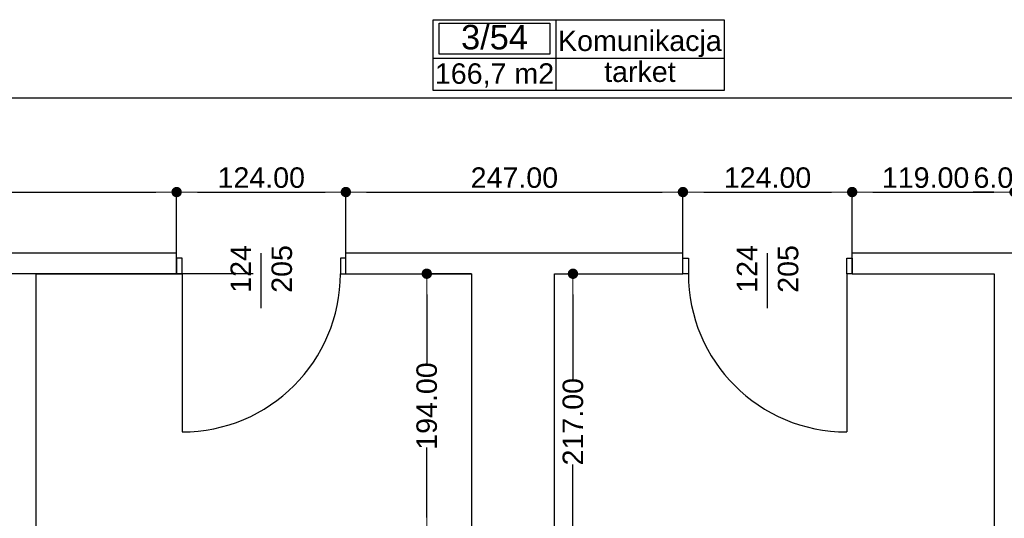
# Model space of a CAD drawing. Header units: millimetres. Extents: x -175445 to -20415, y -559200 to 231527.
# Tile 159 of 256: x -127841 to -120626, y -109710 to -106054. Entities that reach past the tile are written whole.
import ezdxf
from ezdxf.enums import TextEntityAlignment as Align

# ---------------------------------------------------------------- set-up
doc = ezdxf.new("R2010")
doc.units = ezdxf.units.MM
doc.header["$MEASUREMENT"] = 0
for name, color, linetype in [('Drzwi', 7, 'Continuous'), ('Obiekt', 7, 'Continuous'), ('Płaszczyzna odcinająca', 7, 'Continuous'), ('Strefa', 7, 'Continuous'), ('Słup', 7, 'Continuous'), ('Wymiary', 63, 'Continuous'), ('Ściana', 7, 'Continuous')]:
    doc.layers.add(name, color=color, linetype=linetype)
doc.styles.add('Arial', font='txt')
doc.dimstyles.new('GENERATED_STYLE__1', dxfattribs={"dimtxt": 150, "dimasz": 152, "dimexe": 0.18, "dimexo": 0, "dimgap": 0.09, "dimtad": 1, "dimtih": 1, "dimtoh": 1, "dimlfac": 0.1, "dimzin": 0, "dimdsep": 46, "dimtxsty": 'Arial', "dimblk": 'ARROWHEAD_11', "dimblk1": 'ARROWHEAD_11', "dimblk2": 'ARROWHEAD_11', "dimcen": 0.09, "dimclrd": 114, "dimclre": 114, "dimclrt": 114, "dimazin": 0, "dimtfac": 1, "dimtdec": 4, "dimtmove": 0, "dimatfit": 3, "dimfxl": 1, "dimtolj": 1, "dimtzin": 0, "dimarcsym": 0})
doc.dimstyles.new('GENERATED_STYLE__3', dxfattribs={"dimtxt": 150, "dimasz": 152, "dimexe": 0.18, "dimexo": 0, "dimgap": 0.09, "dimtad": 1, "dimlfac": 0.1, "dimzin": 0, "dimdsep": 46, "dimtxsty": 'Arial', "dimblk": 'ARROWHEAD_11', "dimblk1": 'ARROWHEAD_11', "dimblk2": 'ARROWHEAD_11', "dimcen": 0.09, "dimclrd": 114, "dimclre": 114, "dimclrt": 114, "dimazin": 0, "dimtfac": 1, "dimtdec": 4, "dimtmove": 2, "dimatfit": 3, "dimfxl": 1, "dimtolj": 1, "dimtzin": 0, "dimarcsym": 0})

# ---------------------------------------------------------------- blocks, each defined once
blk = doc.blocks.new('Komunikacja_3_54_56', base_point=(-118219.5, 22578.8))
at = {"layer": 'Strefa'}
for p, q in [((-119118.1, 22861.7), (-116986.9, 22861.7)), ((-119118.1, 22343.1), (-119118.1, 22861.7)), ((-119073.1, 22835.8), (-118264.4, 22835.8)), ((-119073.1, 22609.5), (-119073.1, 22835.8)), ((-118264.4, 22835.8), (-118264.4, 22609.5)), ((-118219.5, 22861.7), (-118219.5, 22343.1)), ((-116986.9, 22861.7), (-116986.9, 22343.1)), ((-118264.4, 22609.5), (-119073.1, 22609.5)), ((-119118.1, 22578.8), (-116986.9, 22578.8)), ((-116986.9, 22343.1), (-119118.1, 22343.1))]:
    blk.add_line(p, q, dxfattribs=at)
at = {"layer": 'Strefa', "style": 'Arial'}
for tag, height, p in [('ROOM_NUMBER', 180, (-118668.8, 22733.8)), ('ROOM_NAME', 150, (-117603.2, 22707.2)), ('ROOM_CALC_AREA', 150, (-118668.8, 22466.8)), ('floor_f', 150, (-117603.2, 22480.2))]:
    blk.add_attdef(tag, text='', height=height, dxfattribs=at).set_placement(p, align=Align.MIDDLE_CENTER)
blk = doc.blocks.new('ARROWHEAD_11')
at = {"color": 0, "linetype": 'Continuous', "lineweight": 0}
blk.add_line((0, 0), (-1, 0), dxfattribs=at)
at = {"color": 0, "linetype": 'Continuous', "lineweight": 0, "const_width": 0.25, "flags": 128}
blk.add_lwpolyline([(-0.125, 0, 1), (0.125, 0, 1)], format="xyb", close=True, dxfattribs=at)
blk = doc.blocks.new('*D3219')
at = {"layer": 'Defpoints', "color": 0}
for p in [(-128376.5, -107916.6), (-126130.7, -107916.6), (-127960.7, -113866.6)]:
    blk.add_point(p, dxfattribs=at)
at = {"layer": 'Wymiary', "color": 114, "lineweight": -2}
for p, q in [((-126130.7, -107916.6), (-128376.7, -107916.6)), ((-128376.5, -108068.6), (-128376.5, -110580.4)), ((-128376.5, -113714.6), (-128376.5, -111202.8)), ((-127960.7, -113866.6), (-128376.7, -113866.6))]:
    blk.add_line(p, q, dxfattribs=at)
at = {"layer": 'Wymiary', "color": 114, "lineweight": -2, "xscale": 152, "yscale": 152, "zscale": 152}
for p, rotation in [((-128376.5, -107916.6), 90), ((-128376.5, -113866.6), 270)]:
    blk.add_blockref('ARROWHEAD_11', p, dxfattribs=dict(at, rotation=rotation))
at = {"layer": 'Wymiary', "color": 114, "lineweight": 13, "insert": (-128376.5, -110891.6), "char_height": 150, "attachment_point": 5, "rotation": 90, "style": 'Arial'}
blk.add_mtext('\\A1;595.00', dxfattribs=at)
blk = doc.blocks.new('*D3233')
at = {"layer": 'Defpoints', "color": 0}
for p in [(-123920.7, -107916.6), (-123786.4, -107916.6), (-123920.7, -110086.6)]:
    blk.add_point(p, dxfattribs=at)
at = {"layer": 'Wymiary', "color": 114, "lineweight": -2}
for p, q in [((-123920.7, -107916.6), (-123786.2, -107916.6)), ((-123786.4, -108068.6), (-123786.4, -108689.1)), ((-123786.4, -109934.6), (-123786.4, -109314.1)), ((-123920.7, -110086.6), (-123786.2, -110086.6))]:
    blk.add_line(p, q, dxfattribs=at)
at = {"layer": 'Wymiary', "color": 114, "lineweight": -2, "xscale": 152, "yscale": 152, "zscale": 152}
for p, rotation in [((-123786.4, -107916.6), 90), ((-123786.4, -110086.6), 270)]:
    blk.add_blockref('ARROWHEAD_11', p, dxfattribs=dict(at, rotation=rotation))
at = {"layer": 'Wymiary', "color": 114, "lineweight": 13, "insert": (-123786.4, -109001.6), "char_height": 150, "attachment_point": 5, "rotation": 90, "style": 'Arial'}
blk.add_mtext('\\A1;217.00', dxfattribs=at)
blk = doc.blocks.new('*D3237')
at = {"layer": 'Defpoints', "color": 0}
for p in [(-124857.6, -107916.6), (-124530.7, -107916.6), (-124530.7, -109856.6)]:
    blk.add_point(p, dxfattribs=at)
at = {"layer": 'Wymiary', "color": 114, "lineweight": -2}
for p, q in [((-124530.7, -107916.6), (-124857.8, -107916.6)), ((-124857.6, -108068.6), (-124857.6, -108582.5)), ((-124857.6, -109704.6), (-124857.6, -109190.7)), ((-124530.7, -109856.6), (-124857.8, -109856.6))]:
    blk.add_line(p, q, dxfattribs=at)
at = {"layer": 'Wymiary', "color": 114, "lineweight": -2, "xscale": 152, "yscale": 152, "zscale": 152}
for p, rotation in [((-124857.6, -107916.6), 90), ((-124857.6, -109856.6), 270)]:
    blk.add_blockref('ARROWHEAD_11', p, dxfattribs=dict(at, rotation=rotation))
at = {"layer": 'Wymiary', "color": 114, "lineweight": 13, "insert": (-124857.6, -108886.6), "char_height": 150, "attachment_point": 5, "rotation": 90, "style": 'Arial'}
blk.add_mtext('\\A1;194.00', dxfattribs=at)
blk = doc.blocks.new('*D3779')
at = {"layer": 'Defpoints', "color": 0}
for p in [(-126690.7, -107317.9), (-132260.7, -107766.6), (-126690.7, -107766.6)]:
    blk.add_point(p, dxfattribs=at)
at = {"layer": 'Wymiary', "color": 114, "lineweight": -2}
for p, q in [((-132260.7, -107766.6), (-132260.7, -107317.7)), ((-132108.7, -107317.9), (-126842.7, -107317.9)), ((-126690.7, -107766.6), (-126690.7, -107317.7))]:
    blk.add_line(p, q, dxfattribs=at)
at = {"layer": 'Wymiary', "color": 114, "lineweight": -2, "xscale": 152, "yscale": 152, "zscale": 152, "rotation": 180}
blk.add_blockref('ARROWHEAD_11', (-132260.7, -107317.9), dxfattribs=at)
at = {"layer": 'Wymiary', "color": 114, "lineweight": -2, "xscale": 152, "yscale": 152, "zscale": 152}
blk.add_blockref('ARROWHEAD_11', (-126690.7, -107317.9), dxfattribs=at)
at = {"layer": 'Wymiary', "color": 114, "lineweight": 13, "insert": (-129475.7, -107212.9), "char_height": 150, "attachment_point": 5, "style": 'Arial'}
blk.add_mtext('\\A1;557.00', dxfattribs=at)
blk = doc.blocks.new('*D3780')
at = {"layer": 'Defpoints', "color": 0}
for p in [(-125450.7, -107317.9), (-126690.7, -107766.6), (-125450.7, -107766.6)]:
    blk.add_point(p, dxfattribs=at)
at = {"layer": 'Wymiary', "color": 114, "lineweight": -2}
for p, q in [((-126690.7, -107766.6), (-126690.7, -107317.7)), ((-126538.7, -107317.9), (-125602.7, -107317.9)), ((-125450.7, -107766.6), (-125450.7, -107317.7))]:
    blk.add_line(p, q, dxfattribs=at)
at = {"layer": 'Wymiary', "color": 114, "lineweight": -2, "xscale": 152, "yscale": 152, "zscale": 152, "rotation": 180}
blk.add_blockref('ARROWHEAD_11', (-126690.7, -107317.9), dxfattribs=at)
at = {"layer": 'Wymiary', "color": 114, "lineweight": -2, "xscale": 152, "yscale": 152, "zscale": 152}
blk.add_blockref('ARROWHEAD_11', (-125450.7, -107317.9), dxfattribs=at)
at = {"layer": 'Wymiary', "color": 114, "lineweight": 13, "insert": (-126070.7, -107212.9), "char_height": 150, "attachment_point": 5, "style": 'Arial'}
blk.add_mtext('\\A1;124.00', dxfattribs=at)
blk = doc.blocks.new('*D3781')
at = {"layer": 'Defpoints', "color": 0}
for p in [(-122980.7, -107317.9), (-125450.7, -107766.6), (-122980.7, -107766.6)]:
    blk.add_point(p, dxfattribs=at)
at = {"layer": 'Wymiary', "color": 114, "lineweight": -2}
for p, q in [((-125450.7, -107766.6), (-125450.7, -107317.7)), ((-125298.7, -107317.9), (-123132.7, -107317.9)), ((-122980.7, -107766.6), (-122980.7, -107317.7))]:
    blk.add_line(p, q, dxfattribs=at)
at = {"layer": 'Wymiary', "color": 114, "lineweight": -2, "xscale": 152, "yscale": 152, "zscale": 152, "rotation": 180}
blk.add_blockref('ARROWHEAD_11', (-125450.7, -107317.9), dxfattribs=at)
at = {"layer": 'Wymiary', "color": 114, "lineweight": -2, "xscale": 152, "yscale": 152, "zscale": 152}
blk.add_blockref('ARROWHEAD_11', (-122980.7, -107317.9), dxfattribs=at)
at = {"layer": 'Wymiary', "color": 114, "lineweight": 13, "insert": (-124215.7, -107212.9), "char_height": 150, "attachment_point": 5, "style": 'Arial'}
blk.add_mtext('\\A1;247.00', dxfattribs=at)
blk = doc.blocks.new('*D3782')
at = {"layer": 'Defpoints', "color": 0}
for p in [(-121740.7, -107317.9), (-122980.7, -107766.6), (-121740.7, -107766.6)]:
    blk.add_point(p, dxfattribs=at)
at = {"layer": 'Wymiary', "color": 114, "lineweight": -2}
for p, q in [((-122980.7, -107766.6), (-122980.7, -107317.7)), ((-122828.7, -107317.9), (-121892.7, -107317.9)), ((-121740.7, -107766.6), (-121740.7, -107317.7))]:
    blk.add_line(p, q, dxfattribs=at)
at = {"layer": 'Wymiary', "color": 114, "lineweight": -2, "xscale": 152, "yscale": 152, "zscale": 152, "rotation": 180}
blk.add_blockref('ARROWHEAD_11', (-122980.7, -107317.9), dxfattribs=at)
at = {"layer": 'Wymiary', "color": 114, "lineweight": -2, "xscale": 152, "yscale": 152, "zscale": 152}
blk.add_blockref('ARROWHEAD_11', (-121740.7, -107317.9), dxfattribs=at)
at = {"layer": 'Wymiary', "color": 114, "lineweight": 13, "insert": (-122360.7, -107212.9), "char_height": 150, "attachment_point": 5, "style": 'Arial'}
blk.add_mtext('\\A1;124.00', dxfattribs=at)
blk = doc.blocks.new('*D3783')
at = {"layer": 'Defpoints', "color": 0}
for p in [(-120550.7, -107317.9), (-121740.7, -107766.6), (-120550.7, -107766.6)]:
    blk.add_point(p, dxfattribs=at)
at = {"layer": 'Wymiary', "color": 114, "lineweight": -2}
for p, q in [((-121740.7, -107766.6), (-121740.7, -107317.7)), ((-121588.7, -107317.9), (-120702.7, -107317.9)), ((-120550.7, -107766.6), (-120550.7, -107317.7))]:
    blk.add_line(p, q, dxfattribs=at)
at = {"layer": 'Wymiary', "color": 114, "lineweight": -2, "xscale": 152, "yscale": 152, "zscale": 152, "rotation": 180}
blk.add_blockref('ARROWHEAD_11', (-121740.7, -107317.9), dxfattribs=at)
at = {"layer": 'Wymiary', "color": 114, "lineweight": -2, "xscale": 152, "yscale": 152, "zscale": 152}
blk.add_blockref('ARROWHEAD_11', (-120550.7, -107317.9), dxfattribs=at)
at = {"layer": 'Wymiary', "color": 114, "lineweight": 13, "insert": (-121202.6, -107212.9), "char_height": 150, "attachment_point": 5, "style": 'Arial'}
blk.add_mtext('\\A1;119.00', dxfattribs=at)
blk = doc.blocks.new('*D3784')
at = {"layer": 'Defpoints', "color": 0}
for p in [(-120490.7, -107317.9), (-120550.7, -107766.6), (-120490.7, -108386.6)]:
    blk.add_point(p, dxfattribs=at)
at = {"layer": 'Wymiary', "color": 114, "lineweight": -2}
for p, q in [((-120702.7, -107317.9), (-120854.7, -107317.9)), ((-120550.7, -107766.6), (-120550.7, -107317.7)), ((-120550.7, -107317.9), (-120490.7, -107317.9)), ((-120490.7, -108386.6), (-120490.7, -107317.7)), ((-120338.7, -107317.9), (-120186.7, -107317.9))]:
    blk.add_line(p, q, dxfattribs=at)
at = {"layer": 'Wymiary', "color": 114, "lineweight": -2, "xscale": 152, "yscale": 152, "zscale": 152}
blk.add_blockref('ARROWHEAD_11', (-120550.7, -107317.9), dxfattribs=at)
at = {"layer": 'Wymiary', "color": 114, "lineweight": -2, "xscale": 152, "yscale": 152, "zscale": 152, "rotation": 180}
blk.add_blockref('ARROWHEAD_11', (-120490.7, -107317.9), dxfattribs=at)
at = {"layer": 'Wymiary', "color": 114, "lineweight": 13, "insert": (-120647.6, -107212.9), "char_height": 150, "attachment_point": 5, "style": 'Arial'}
blk.add_mtext('\\A1;6.00', dxfattribs=at)
blk = doc.blocks.new('*D3912')
at = {"layer": 'Defpoints', "color": 0}
for p in [(-73250.7, -108356.6), (-147240.7, -114276.4), (-73250.7, -116369.7)]:
    blk.add_point(p, dxfattribs=at)
at = {"layer": 'Wymiary', "color": 114, "lineweight": -2}
for p, q in [((-73250.7, -108356.6), (-73250.7, -116369.9)), ((-147240.7, -114276.4), (-147240.7, -116369.9)), ((-147088.7, -116369.7), (-73402.7, -116369.7))]:
    blk.add_line(p, q, dxfattribs=at)
at = {"layer": 'Wymiary', "color": 114, "lineweight": -2, "xscale": 152, "yscale": 152, "zscale": 152, "rotation": 180}
blk.add_blockref('ARROWHEAD_11', (-147240.7, -116369.7), dxfattribs=at)
at = {"layer": 'Wymiary', "color": 114, "lineweight": -2, "xscale": 152, "yscale": 152, "zscale": 152}
blk.add_blockref('ARROWHEAD_11', (-73250.7, -116369.7), dxfattribs=at)
at = {"layer": 'Wymiary', "color": 114, "lineweight": 13, "insert": (-110245.7, -116264.7), "char_height": 150, "attachment_point": 5, "style": 'Arial'}
blk.add_mtext('\\A1;7399.00', dxfattribs=at)

msp = doc.modelspace()

# ---------------------------------------------------------------- linework, layer by layer
at = {"layer": 'Drzwi'}
for p, q in [((-126650.722, -107801.604), (-126690.722, -107801.604)), ((-126690.722, -107801.604), (-126690.722, -107916.604)), ((-126690.722, -107916.604), (-126690.722, -107801.604)), ((-126650.722, -107916.604), (-126650.722, -107801.604)), ((-125450.722, -107801.604), (-125490.722, -107801.604)), ((-125490.722, -107801.604), (-125490.722, -107916.604)), ((-125450.722, -107916.604), (-125450.722, -107801.604)), ((-125450.722, -107916.604), (-125450.722, -107801.604)), ((-122980.722, -107801.604), (-122940.722, -107801.604)), ((-122980.722, -107916.604), (-122980.722, -107801.604)), ((-122980.722, -107916.604), (-122980.722, -107801.604)), ((-122940.722, -107801.604), (-122940.722, -107916.604)), ((-121780.722, -107916.604), (-121780.722, -107801.604)), ((-121780.722, -107801.604), (-121740.722, -107801.604)), ((-121740.722, -107801.604), (-121740.722, -107916.604)), ((-121740.722, -107916.604), (-121740.722, -107801.604)), ((-126690.722, -107916.604), (-126650.722, -107916.604)), ((-126650.722, -107916.604), (-126650.722, -109076.604)), ((-125490.722, -107916.604), (-125450.722, -107916.604)), ((-122940.722, -107916.604), (-122980.722, -107916.604)), ((-121740.722, -107916.604), (-121780.722, -107916.604)), ((-121780.722, -107916.604), (-121780.722, -109076.604))]:
    msp.add_line(p, q, dxfattribs=at)
for centre, start, end in [((-126650.722, -107916.604), 270, 0), ((-121780.722, -107916.604), 180, 270)]:
    msp.add_arc(centre, 1160, start, end, dxfattribs=at)
at = {"layer": 'Obiekt'}
for p, q in [((-126070.722, -108167.983), (-126070.722, -107766.604)), ((-122360.722, -108167.983), (-122360.722, -107766.604))]:
    msp.add_line(p, q, dxfattribs=at)
at = {"layer": 'Płaszczyzna odcinająca'}
msp.add_line((-72997.99, -106628.897), (-170770.681, -106628.897), dxfattribs=at)
at = {"layer": 'Słup'}
for p, q in [((-124530.722, -107916.604), (-124530.722, -109856.605)), ((-123920.722, -110086.604), (-123920.722, -107916.604))]:
    msp.add_line(p, q, dxfattribs=at)
at = {"layer": 'Ściana'}
for p, q in [((-126690.722, -107801.604), (-126690.722, -107766.604)), ((-125450.722, -107801.604), (-125450.722, -107766.604)), ((-122980.722, -107801.604), (-122980.722, -107766.604)), ((-121740.722, -107801.604), (-121740.722, -107766.604)), ((-126690.722, -107916.604), (-126690.722, -107801.604)), ((-125450.722, -107916.604), (-125450.722, -107801.604)), ((-122980.722, -107916.604), (-122980.722, -107801.604)), ((-121740.722, -107916.604), (-121740.722, -107801.604))]:
    msp.add_line(p, q, dxfattribs=at)
at = {"layer": 'Ściana', "flags": 128}
for points in [[(-126690.722, -107766.604), (-131600.722, -107766.604)], [(-122980.722, -107766.604), (-125450.722, -107766.604)], [(-120550.722, -107766.604), (-121740.722, -107766.604)], [(-127720.722, -107916.604), (-126690.722, -107916.604)], [(-127720.722, -113866.604), (-127720.722, -107916.604)], [(-125450.722, -107916.604), (-124530.722, -107916.604)], [(-123920.722, -107916.604), (-122980.722, -107916.604)], [(-121740.722, -107916.604), (-120700.722, -107916.604)], [(-120700.722, -107916.604), (-120700.722, -113866.604)]]:
    msp.add_lwpolyline(points, dxfattribs=at)

# ---------------------------------------------------------------- block references
at = {"layer": 'Strefa'}
ref = msp.add_blockref('Komunikacja_3_54_56', (-123912.256, -106337.051), dxfattribs=at)
ref.add_attrib('ROOM_NAME', 'Komunikacja', dxfattribs={"color": 7, "height": 150, "style": 'Arial'}).set_placement((-123295.931, -106208.65), align=Align.MIDDLE_CENTER)
ref.add_attrib('ROOM_NUMBER', '3/54', dxfattribs={"color": 7, "height": 180, "style": 'Arial'}).set_placement((-124361.536, -106182.103), align=Align.MIDDLE_CENTER)
ref.add_attrib('ROOM_CALC_AREA', '166,7 m2', dxfattribs={"color": 7, "height": 150, "style": 'Arial'}).set_placement((-124361.536, -106449.105), align=Align.MIDDLE_CENTER)
ref.add_attrib('floor_f', 'tarket', dxfattribs={"color": 7, "height": 150, "style": 'Arial'}).set_placement((-123295.931, -106435.733), align=Align.MIDDLE_CENTER)

# ---------------------------------------------------------------- texts
at = {"layer": 'Obiekt', "char_height": 150, "attachment_point": 7, "rotation": 90, "style": 'Arial'}
for s, insert in [('\\A1;{\\fArial|b0|i0|c238|p38;124}', (-126145.723, -108056.431)), ('\\A1;{\\fArial|b0|i0|c238|p38;205}', (-125843.254, -108056.431)), ('\\A1;{\\fArial|b0|i0|c238|p38;124}', (-122435.723, -108056.431)), ('\\A1;{\\fArial|b0|i0|c238|p38;205}', (-122133.254, -108056.431))]:
    msp.add_mtext(s, dxfattribs=dict(at, insert=insert))

# ---------------------------------------------------------------- dimensions: what is measured, and where the dimension line sits
at = {"layer": 'Wymiary', "color": 114, "lineweight": 13}
for base, p1, p2, picture, middle in [((-126690.722, -107317.915), (-132260.722, -107766.604), (-126690.722, -107766.604), '*D3779', (-129475.722, -107212.915)), ((-125450.722, -107317.915), (-126690.722, -107766.604), (-125450.722, -107766.604), '*D3780', (-126070.722, -107212.915)), ((-122980.722, -107317.915), (-125450.722, -107766.604), (-122980.722, -107766.604), '*D3781', (-124215.722, -107212.915)), ((-121740.722, -107317.915), (-122980.722, -107766.604), (-121740.722, -107766.604), '*D3782', (-122360.722, -107212.915)), ((-120550.722, -107317.915), (-121740.722, -107766.604), (-120550.722, -107766.604), '*D3783', (-121202.636, -107212.915)), ((-120490.722, -107317.915), (-120550.722, -107766.604), (-120490.722, -108386.604), '*D3784', (-120647.636, -107212.915)), ((-73250.715, -116369.739), (-147240.722, -114276.449), (-73250.715, -108356.645), '*D3912', (-110245.718, -116264.739))]:
    dim = msp.add_linear_dim(base=base, p1=p1, p2=p2, dimstyle='GENERATED_STYLE__3', dxfattribs=at)
    dim.commit()
    dim.dimension.update_dxf_attribs({"geometry": picture, "text_midpoint": middle, "dimtype": 160})
for base, p1, p2, picture, middle in [((-128376.503, -107916.604), (-127960.722, -113866.604), (-126130.728, -107916.604), '*D3219', (-128376.503, -110891.604)), ((-124857.613, -107916.604), (-124530.722, -109856.604), (-124530.722, -107916.604), '*D3237', (-124857.613, -108886.604)), ((-123786.356, -107916.604), (-123920.722, -110086.604), (-123920.722, -107916.604), '*D3233', (-123786.356, -109001.604))]:
    dim = msp.add_linear_dim(base=base, p1=p1, p2=p2, angle=90, dimstyle='GENERATED_STYLE__1', dxfattribs=at)
    dim.commit()
    dim.dimension.update_dxf_attribs({"geometry": picture, "text_midpoint": middle, "dimtype": 160, "text_rotation": 90})

doc.saveas('drawing.dxf')
